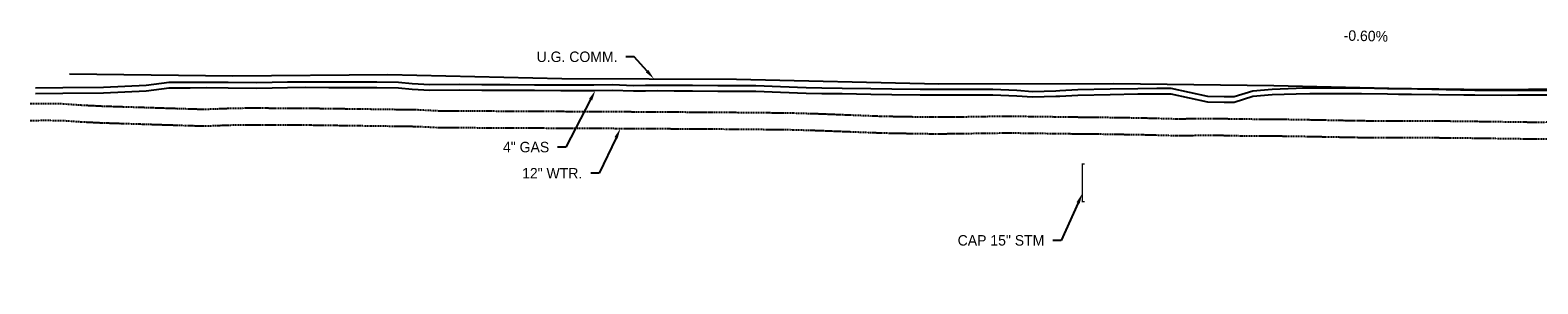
# Model space of a CAD drawing. Header units: feet. Extents: x 161194 to 165526, y 286511 to 289383.
# Tile 31 of 34: x 163605 to 163965, y 288452 to 288513. Entities that reach past the tile are written whole.
import ezdxf
from ezdxf import colors
from ezdxf.entities.mleader import LeaderData, LeaderLine
from ezdxf.math import Vec2, Vec3

# ---------------------------------------------------------------- set-up
doc = ezdxf.new("R2010")
doc.units = ezdxf.units.FT
doc.header["$MEASUREMENT"] = 0
doc.linetypes.add('DASHED2', pattern=[0.375, 0.25, -0.125])
doc.layers.add('DR_P_Cells', color=1, linetype='Continuous', true_color=0xff0000)
for name, color, linetype in [('DR_P_Text', 1, 'Continuous'), ('PF_P_Text', 7, 'Continuous'), ('UT_X_Gas', 52, 'gasex'), ('UT_X_Gas_Text', 56, 'Continuous'), ('UT_X_Telecom', 30, 'teleex'), ('UT_X_Telecom_Text', 36, 'Continuous'), ('UT_X_Water', 140, 'waterex'), ('UT_X_Water_Text', 142, 'Continuous')]:
    doc.layers.add(name, color=color, linetype=linetype)
doc.styles.add('Slanted-Normal', font='font31.shx', dxfattribs={"height": 0.1})
doc.styles.get("Standard").update_dxf_attribs({"font": 'font31.shx'})
doc.styles.add('Straight-Normal', font='font30.shx', dxfattribs={"height": 0.1})
doc.linetypes.add('gasex', pattern='A,0.15,-0.2,0.15,-0.2,0.15,-0.1,["G",Straight-Normal,S=1,R=0,X=0,Y=-0.06],-0.15,0.15,-0.2,0.15,-0.2', length=1.8)
doc.linetypes.add('teleex', pattern='A,0.15,-0.2,0.15,-0.2,0.15,-0.1,["T",Straight-Normal,S=1,R=0,X=0,Y=-0.06],-0.25,0.15,-0.2,0.15,-0.2', length=1.9)
doc.linetypes.add('waterex', pattern='A,0.15,-0.2,0.15,-0.2,0.15,-0.1,["W",Straight-Normal,S=1,R=0,X=0,Y=-0.06],-0.25,0.15,-0.2,0.15,-0.2', length=1.9)

msp = doc.modelspace()

# ---------------------------------------------------------------- linework, layer by layer
at = {"layer": 'DR_P_Cells', "const_width": 0.333, "flags": 128}
msp.add_lwpolyline([(163857.112, 288471.909), (163856.612, 288471.909), (163856.612, 288473.909), (163856.612, 288480.909), (163857.112, 288480.909)], dxfattribs=at)
at = {"layer": 'UT_X_Gas', "linetype": 'Continuous', "lineweight": -3, "ltscale": 0.5}
for points in [[(163606.601, 288499.074), (163613.133, 288499.156), (163622.808, 288499.278), (163633.046, 288499.757), (163638.466, 288500.46), (163643.53, 288500.482), (163647.402, 288500.499), (163652.629, 288500.44), (163659.406, 288500.358), (163666.775, 288500.556), (163670.954, 288500.565), (163676.669, 288500.545), (163683.491, 288500.522), (163688.13, 288500.506), (163693.309, 288500.44), (163696.569, 288500.106), (163700.746, 288499.87), (163707.884, 288499.952), (163713.169, 288499.923), (163719.888, 288499.885), (163725.748, 288499.852), (163732.048, 288499.816), (163735.864, 288499.796), (163739.91, 288499.843), (163744.399, 288499.895), (163749.418, 288499.695), (163752.304, 288499.731), (163755.182, 288499.768), (163759.146, 288499.745), (163763.526, 288499.72), (163769.552, 288499.685), (163775.374, 288499.652), (163778.624, 288499.633), (163784.476, 288499.437), (163790.662, 288499.188), (163794.411, 288499.118), (163799.251, 288499.05), (163806.073, 288498.955), (163811.089, 288498.885), (163817.89, 288498.803), (163823.544, 288498.79), (163829.214, 288498.778), (163835.232, 288498.765), (163840.97, 288498.53), (163844.66, 288498.272), (163850.276, 288498.429), (163851.195, 288498.472), (163855.49, 288498.673), (163863.22, 288498.881), (163869.839, 288498.974), (163874.373, 288498.996), (163877.71, 288498.998), (163886.501, 288497.113), (163890.426, 288497.052), (163892.855, 288497.014), (163897.298, 288498.418), (163901.944, 288498.828), (163907.647, 288499.01), (163910.955, 288499.116), (163914.477, 288499.119), (163918.587, 288499.113), (163923.251, 288499.106), (163929.459, 288498.975), (163932.136, 288498.949), (163935.207, 288498.918), (163941.762, 288498.849), (163947.679, 288498.781), (163950.349, 288498.75), (163956.612, 288498.678), (163960.617, 288498.742), (163963.155, 288498.789), (163968.128, 288498.799)], [(163606.601, 288497.741), (163613.133, 288497.823), (163622.808, 288497.945), (163633.046, 288498.424), (163638.466, 288499.127), (163643.53, 288499.149), (163647.402, 288499.166), (163652.629, 288499.107), (163659.406, 288499.025), (163666.775, 288499.223), (163670.954, 288499.232), (163676.669, 288499.212), (163683.491, 288499.189), (163688.13, 288499.173), (163693.309, 288499.107), (163696.569, 288498.773), (163700.746, 288498.537), (163707.884, 288498.619), (163713.169, 288498.59), (163719.888, 288498.552), (163725.748, 288498.519), (163732.048, 288498.483), (163735.864, 288498.463), (163739.91, 288498.51), (163744.399, 288498.562), (163749.418, 288498.362), (163752.304, 288498.398), (163755.182, 288498.435), (163759.146, 288498.412), (163763.526, 288498.387), (163769.552, 288498.352), (163775.374, 288498.319), (163778.624, 288498.3), (163784.476, 288498.104), (163790.662, 288497.855), (163794.411, 288497.785), (163799.251, 288497.717), (163806.073, 288497.622), (163811.089, 288497.552), (163817.89, 288497.47), (163823.544, 288497.457), (163829.214, 288497.445), (163835.232, 288497.432), (163840.97, 288497.197), (163844.66, 288496.939), (163850.276, 288497.096), (163851.195, 288497.139), (163855.49, 288497.34), (163863.22, 288497.548), (163869.839, 288497.641), (163874.373, 288497.663), (163877.71, 288497.665), (163886.501, 288495.78), (163890.426, 288495.719), (163892.855, 288495.681), (163897.298, 288497.085), (163901.944, 288497.495), (163907.647, 288497.677), (163910.955, 288497.783), (163914.477, 288497.786), (163918.587, 288497.78), (163923.251, 288497.773), (163929.459, 288497.642), (163932.136, 288497.616), (163935.207, 288497.585), (163941.762, 288497.516), (163947.679, 288497.448), (163950.349, 288497.417), (163956.612, 288497.345), (163960.617, 288497.409), (163963.155, 288497.456), (163968.128, 288497.466)]]:
    msp.add_lwpolyline(points, dxfattribs=at)
at = {"layer": 'UT_X_Telecom', "flags": 128}
msp.add_lwpolyline([(163614.686, 288502.43), (163653.702, 288502.005), (163690.707, 288502.329), (163732.306, 288501.308), (163774.022, 288501.161), (163822.306, 288500.053), (163864.112, 288500.15), (163902.306, 288499.643), (163950.306, 288498.556), (163990.306, 288498.531), (164037.675, 288500.069)], dxfattribs=at)
at = {"layer": 'UT_X_Water', "linetype": 'DASHED2', "lineweight": -3, "ltscale": 0.2}
for points in [[(163605.305, 288495.34), (163608.97, 288495.36), (163612.875, 288495.339), (163617.384, 288495.02), (163622.48, 288494.77), (163627.602, 288494.609), (163632.787, 288494.446), (163636.456, 288494.33), (163641.623, 288494.168), (163646.79, 288494.005), (163652.556, 288494.223), (163657.197, 288494.316), (163661.699, 288494.298), (163666.788, 288494.277), (163670.919, 288494.261), (163675.252, 288494.207), (163680.175, 288494.142), (163683.48, 288494.098), (163686.786, 288494.055), (163690.341, 288494.006), (163694.136, 288493.954), (163697.931, 288493.903), (163702.851, 288493.649), (163706.205, 288493.629), (163710.432, 288493.609), (163715.57, 288493.584), (163720.743, 288493.559), (163725.705, 288493.535), (163730.991, 288493.51), (163735.311, 288493.489), (163739.636, 288493.468), (163745.15, 288493.441), (163749.603, 288493.417), (163754.74, 288493.385), (163760.114, 288493.352), (163767.425, 288493.307), (163772.276, 288493.276), (163778.263, 288493.23), (163781.982, 288493.185), (163787.414, 288493.12), (163793.8, 288492.935), (163799.225, 288492.722), (163808.639, 288492.358), (163814.232, 288492.254), (163820.941, 288492.152), (163826.612, 288492.182), (163833.426, 288492.302), (163839.636, 288492.357), (163844.688, 288492.291), (163849.988, 288492.222), (163856.612, 288492.133), (163861.616, 288492.089), (163870.986, 288491.942), (163879.219, 288491.724), (163887.819, 288491.826), (163894.404, 288491.685), (163902.233, 288491.644), (163909.267, 288491.543), (163915.791, 288491.416), (163921.409, 288491.305), (163927.335, 288491.237), (163934.646, 288491.237), (163939.119, 288491.238), (163946.192, 288491.179), (163953.672, 288491.081), (163958.455, 288491.015), (163964.538, 288490.93), (163972.918, 288491.006)], [(163605.305, 288491.34), (163608.97, 288491.36), (163612.875, 288491.339), (163617.384, 288491.02), (163622.48, 288490.77), (163627.602, 288490.609), (163632.787, 288490.446), (163636.456, 288490.33), (163641.623, 288490.168), (163646.79, 288490.005), (163652.556, 288490.223), (163657.197, 288490.316), (163661.699, 288490.298), (163666.788, 288490.277), (163670.919, 288490.261), (163675.252, 288490.207), (163680.175, 288490.142), (163683.48, 288490.098), (163686.786, 288490.055), (163690.341, 288490.006), (163694.136, 288489.954), (163697.931, 288489.903), (163702.851, 288489.649), (163706.205, 288489.629), (163710.432, 288489.609), (163715.57, 288489.584), (163720.743, 288489.559), (163725.705, 288489.535), (163730.991, 288489.51), (163735.311, 288489.489), (163739.636, 288489.468), (163745.15, 288489.441), (163749.603, 288489.417), (163754.74, 288489.385), (163760.114, 288489.352), (163767.425, 288489.307), (163772.276, 288489.276), (163778.263, 288489.23), (163781.982, 288489.185), (163787.414, 288489.12), (163793.8, 288488.935), (163799.225, 288488.722), (163808.639, 288488.358), (163814.232, 288488.254), (163820.941, 288488.152), (163826.612, 288488.182), (163833.426, 288488.302), (163839.636, 288488.357), (163844.688, 288488.291), (163849.988, 288488.222), (163856.612, 288488.133), (163861.616, 288488.089), (163870.986, 288487.942), (163879.219, 288487.724), (163887.819, 288487.826), (163894.404, 288487.685), (163902.233, 288487.644), (163909.267, 288487.543), (163915.791, 288487.416), (163921.409, 288487.305), (163927.335, 288487.237), (163934.646, 288487.237), (163939.119, 288487.238), (163946.192, 288487.179), (163953.672, 288487.081), (163958.455, 288487.015), (163964.538, 288486.93), (163972.918, 288487.006)]]:
    msp.add_lwpolyline(points, dxfattribs=at)

# ---------------------------------------------------------------- texts
at = {"layer": 'PF_P_Text', "insert": (163924.306, 288511.486), "char_height": 2.5, "attachment_point": 5, "rotation": 358.62517}
msp.add_mtext_dynamic_manual_height_columns('-0.60%', width=30, gutter_width=10, heights=[0], dxfattribs=at)

# ---------------------------------------------------------------- leaders
at = {"layer": 'DR_P_Text'}
ml = msp.add_multileader_mtext('Standard', dxfattribs=at)
ml.set_content('CAP 15" STM', color=256, style='Slanted-Normal')
ml.set_leader_properties()
ml.build(insert=Vec2(0, 0))
ml.multileader.update_dxf_attribs({"dogleg_length": 0.1, "arrow_head_size": 2.5, "scale": 20})
ctx = ml.context
ctx.base_point, ctx.scale, ctx.char_height, ctx.arrow_head_size, ctx.plane_origin = Vec3(163823.331, 288462.71), 20, 2.5, 2.5, Vec3(163894.124, 288459.72)
ctx.text_align_type = 2
notes = []
notes.append((ctx, [(0, (1, 1, 0), (163851.514, 288462.71), (-1, 0), 2, [(0, [(163856.612, 288473.909)], 0, [])])]))
ctx.mtext.insert, ctx.mtext.alignment, ctx.mtext.flow_direction = Vec3(163847.514, 288463.96), 3, 5
at = {"layer": 'UT_X_Gas_Text'}
ml = msp.add_multileader_mtext('Standard', dxfattribs=at)
ml.set_content('4" GAS', color=256, style='Slanted-Normal')
ml.set_leader_properties()
ml.build(insert=Vec2(0, 0))
ml.multileader.update_dxf_attribs({"dogleg_length": 0.1, "arrow_head_size": 2.5, "scale": 20})
ctx = ml.context
ctx.base_point, ctx.scale, ctx.char_height, ctx.arrow_head_size, ctx.plane_origin = Vec3(163715.323, 288484.972), 20, 2.5, 2.5, Vec3(163740.306, 288498.514)
ctx.text_align_type = 2
notes.append((ctx, [(0, (1, 1, 0), (163733.268, 288484.972), (-1, 0), 2, [(0, [(163740.306, 288498.514)], 0, [])])]))
ctx.mtext.insert, ctx.mtext.alignment, ctx.mtext.flow_direction = Vec3(163729.268, 288486.222), 3, 5
at = {"layer": 'UT_X_Telecom_Text'}
ml = msp.add_multileader_mtext('Standard', dxfattribs=at)
ml.set_content('U.G. COMM.', color=256, style='Slanted-Normal')
ml.set_leader_properties()
ml.build(insert=Vec2(0, 0))
ml.multileader.update_dxf_attribs({"dogleg_length": 0.1, "arrow_head_size": 2.5, "scale": 20})
ctx = ml.context
ctx.base_point, ctx.scale, ctx.char_height, ctx.arrow_head_size, ctx.plane_origin = Vec3(163723.027, 288506.526), 20, 2.5, 2.5, Vec3(163754.306, 288501.231)
ctx.text_align_type = 2
notes.append((ctx, [(0, (1, 1, 0), (163749.583, 288506.526), (-1, 0), 2, [(0, [(163754.306, 288501.231)], 0, [])])]))
ctx.mtext.insert, ctx.mtext.alignment, ctx.mtext.flow_direction = Vec3(163745.583, 288507.776), 3, 5
at = {"layer": 'UT_X_Water_Text'}
ml = msp.add_multileader_mtext('Standard', dxfattribs=at)
ml.set_content('12" WTR.', color=256, style='Slanted-Normal')
ml.set_leader_properties()
ml.build(insert=Vec2(0, 0))
ml.multileader.update_dxf_attribs({"dogleg_length": 0.1, "arrow_head_size": 2.5, "scale": 20})
ctx = ml.context
ctx.base_point, ctx.scale, ctx.char_height, ctx.arrow_head_size, ctx.plane_origin = Vec3(163720.686, 288478.72), 20, 2.5, 2.5, Vec3(163746.306, 288489.435)
ctx.text_align_type = 2
notes.append((ctx, [(0, (1, 1, 0), (163741.171, 288478.72), (-1, 0), 2, [(0, [(163746.306, 288489.435)], 0, [])])]))
ctx.mtext.insert, ctx.mtext.alignment, ctx.mtext.flow_direction = Vec3(163737.171, 288479.97), 3, 5
for ctx, leaders in notes:
    for number, flags, end, landing, length, lines in leaders:
        leader = LeaderData()
        leader.index, (leader.has_last_leader_line, leader.has_dogleg_vector, leader.attachment_direction) = number, flags
        leader.last_leader_point, leader.dogleg_vector, leader.dogleg_length = Vec3(end), Vec3(landing), length
        for number, points, colour, breaks in lines:
            line = LeaderLine()
            line.index, line.vertices, line.color, line.breaks = number, Vec3.list(points), colors.encode_raw_color(colour), breaks
            leader.lines.append(line)
        ctx.leaders.append(leader)

doc.saveas('drawing.dxf')
